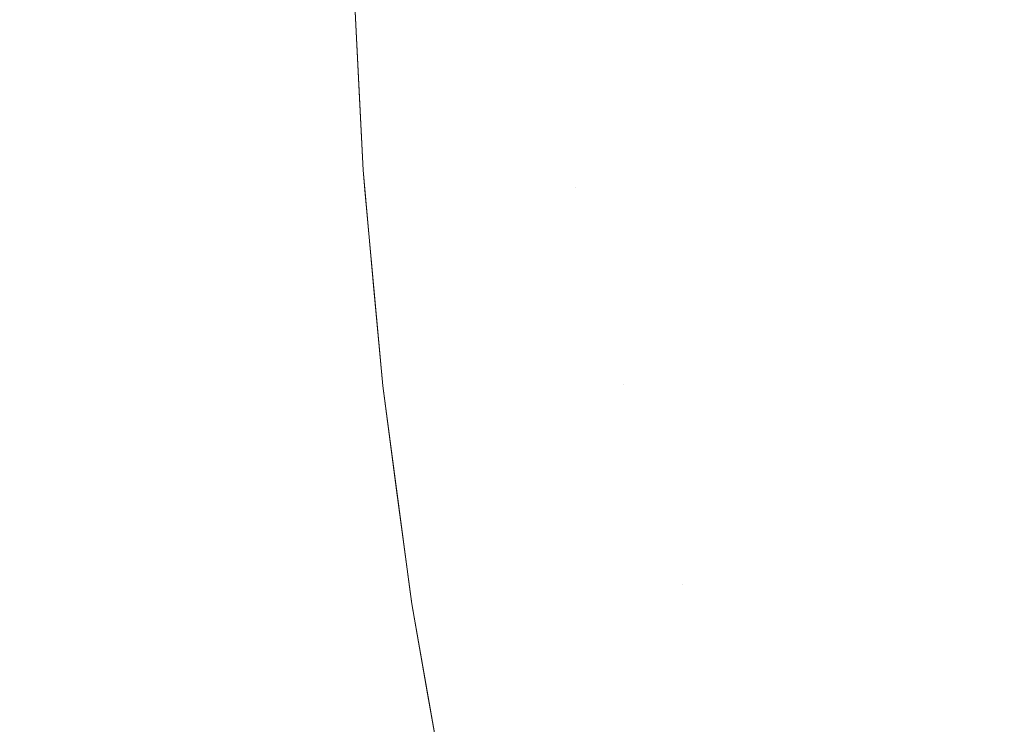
# Model space of a CAD drawing. Header units: centimetres. Extents: x -62 to 63, y 4 to 6.
# Tile 189 of 256: x -20.0118 to -19.9958, y 4.6852 to 4.6966. Entities that reach past the tile are written whole.
import ezdxf

# ---------------------------------------------------------------- set-up
doc = ezdxf.new("R2010")
doc.units = ezdxf.units.CM
doc.header["$LTSCALE"] = 2.54
doc.layers.add('Lucido design-1', color=7, linetype='Continuous')

# ---------------------------------------------------------------- blocks, each defined once
blk = doc.blocks.new('Gruppo-4-1')
at = {"color": 7, "linetype": 'Continuous', "lineweight": 9}
blk.add_3dface([(-61.851453, 5.900212, -2276.22217), (-61.851453, 4.300212, -2276.22217), (62.978378, 4.300212, -2276.22217), (62.978378, 5.900212, -2276.22217)], dxfattribs=at)
for points, invisible_edges in [([(-20.006212, 4.694193, -2276.92217), (-20.006356, 4.697063, -2276.92217), (-20.006387, 4.697683, -2276.72217), (-20.006276, 4.69547, -2276.72217)], 10), ([(-20.006276, 4.69547, -2276.72217), (-20.006387, 4.697683, -2276.72217), (-20.006352, 4.697063, -2276.721063), (-20.006278, 4.69547, -2276.721063)], 14), ([(-19.999311, 4.693957, -2276.698154), (-19.999971, 4.693948, -2276.699319), (-20.000148, 4.697104, -2276.699319), (-19.999487, 4.697109, -2276.698154)], 15), ([(-19.999487, 4.697109, -2276.698154), (-19.998791, 4.697113, -2276.696987), (-19.998615, 4.693967, -2276.696987), (-19.999311, 4.693957, -2276.698154)], 15), ([(-19.997885, 4.693977, -2276.695821), (-19.998615, 4.693967, -2276.696987), (-19.998791, 4.697113, -2276.696987), (-19.99806, 4.697118, -2276.695821)], 15), ([(-19.99806, 4.697118, -2276.695821), (-19.997293, 4.697123, -2276.694654), (-19.997118, 4.693987, -2276.694654), (-19.997885, 4.693977, -2276.695821)], 15), ([(-19.996316, 4.693998, -2276.693488), (-19.997118, 4.693987, -2276.694654), (-19.997293, 4.697123, -2276.694654), (-19.996491, 4.697129, -2276.693488)], 15), ([(-19.996491, 4.697129, -2276.693488), (-19.995652, 4.697134, -2276.692323), (-19.995478, 4.694009, -2276.692323), (-19.996316, 4.693998, -2276.693488)], 15), ([(-20.011628, 4.693791, -2276.943564), (-20.012117, 4.693784, -2276.944493), (-20.012298, 4.697023, -2276.944493), (-20.011809, 4.697026, -2276.943564)], 15), ([(-20.011809, 4.697026, -2276.943564), (-20.011344, 4.697029, -2276.942641), (-20.011164, 4.693797, -2276.942641), (-20.011628, 4.693791, -2276.943564)], 15), ([(-20.010723, 4.693803, -2276.941722), (-20.011164, 4.693797, -2276.942641), (-20.011344, 4.697029, -2276.942641), (-20.010903, 4.697032, -2276.941722)], 15), ([(-20.010903, 4.697032, -2276.941722), (-20.010486, 4.697035, -2276.940809), (-20.010305, 4.693809, -2276.940809), (-20.010723, 4.693803, -2276.941722)], 15), ([(-20.009911, 4.693814, -2276.939901), (-20.010305, 4.693809, -2276.940809), (-20.010486, 4.697035, -2276.940809), (-20.010091, 4.697038, -2276.939901)], 15), ([(-20.010091, 4.697038, -2276.939901), (-20.009719, 4.69704, -2276.938998), (-20.009539, 4.693819, -2276.938998), (-20.009911, 4.693814, -2276.939901)], 15), ([(-20.009189, 4.693824, -2276.938101), (-20.009539, 4.693819, -2276.938998), (-20.009719, 4.69704, -2276.938998), (-20.009369, 4.697042, -2276.938101)], 15), ([(-20.009369, 4.697042, -2276.938101), (-20.00904, 4.697045, -2276.93721), (-20.008861, 4.693828, -2276.93721), (-20.009189, 4.693824, -2276.938101)], 15), ([(-20.008554, 4.693832, -2276.936324), (-20.008861, 4.693828, -2276.93721), (-20.00904, 4.697045, -2276.93721), (-20.008733, 4.697047, -2276.936324)], 15), ([(-20.008733, 4.697047, -2276.936324), (-20.008447, 4.697049, -2276.935444), (-20.008267, 4.693836, -2276.935444), (-20.008554, 4.693832, -2276.936324)], 15), ([(-20.008001, 4.69384, -2276.93457), (-20.008267, 4.693836, -2276.935444), (-20.008447, 4.697049, -2276.935444), (-20.008181, 4.69705, -2276.93457)], 15), ([(-20.008181, 4.69705, -2276.93457), (-20.007935, 4.697052, -2276.933702), (-20.007755, 4.693843, -2276.933702), (-20.008001, 4.69384, -2276.93457)], 15), ([(-20.007529, 4.693846, -2276.932839), (-20.007755, 4.693843, -2276.933702), (-20.007935, 4.697052, -2276.933702), (-20.007708, 4.697054, -2276.932839)], 15), ([(-20.007708, 4.697054, -2276.932839), (-20.007501, 4.697055, -2276.931982), (-20.007322, 4.693849, -2276.931982), (-20.007529, 4.693846, -2276.932839)], 15), ([(-20.007133, 4.693852, -2276.931131), (-20.007322, 4.693849, -2276.931982), (-20.007501, 4.697055, -2276.931982), (-20.007312, 4.697056, -2276.931131)], 15), ([(-20.007312, 4.697056, -2276.931131), (-20.007142, 4.697057, -2276.930287), (-20.006963, 4.693854, -2276.930287), (-20.007133, 4.693852, -2276.931131)], 15), ([(-20.006811, 4.693856, -2276.929448), (-20.006963, 4.693854, -2276.930287), (-20.007142, 4.697057, -2276.930287), (-20.00699, 4.697058, -2276.929448)], 15), ([(-20.00699, 4.697058, -2276.929448), (-20.006855, 4.697059, -2276.928615), (-20.006676, 4.693858, -2276.928615), (-20.006811, 4.693856, -2276.929448)], 15), ([(-20.006559, 4.693859, -2276.927788), (-20.006676, 4.693858, -2276.928615), (-20.006855, 4.697059, -2276.928615), (-20.006738, 4.69706, -2276.927788)], 15), ([(-20.006738, 4.69706, -2276.927788), (-20.006637, 4.697061, -2276.926967), (-20.006458, 4.693861, -2276.926967), (-20.006559, 4.693859, -2276.927788)], 15), ([(-20.006374, 4.693862, -2276.926152), (-20.006458, 4.693861, -2276.926967), (-20.006637, 4.697061, -2276.926967), (-20.006553, 4.697061, -2276.926152)], 15), ([(-20.006553, 4.697061, -2276.926152), (-20.006485, 4.697062, -2276.925344), (-20.006306, 4.693863, -2276.925344), (-20.006374, 4.693862, -2276.926152)], 15), ([(-20.006254, 4.693864, -2276.924541), (-20.006306, 4.693863, -2276.925344), (-20.006485, 4.697062, -2276.925344), (-20.006433, 4.697062, -2276.924541)], 15), ([(-20.006433, 4.697062, -2276.924541), (-20.006396, 4.697062, -2276.923745), (-20.006217, 4.693864, -2276.923745), (-20.006254, 4.693864, -2276.924541)], 15), ([(-20.006195, 4.693864, -2276.922954), (-20.006217, 4.693864, -2276.923745), (-20.006396, 4.697062, -2276.923745), (-20.006374, 4.697063, -2276.922954)], 15), ([(-20.006195, 4.693864, -2276.922954), (-20.006374, 4.697063, -2276.922954), (-20.006356, 4.697063, -2276.92217), (-20.006212, 4.694193, -2276.92217)], 11), ([(-20.006278, 4.69547, -2276.721063), (-20.006352, 4.697063, -2276.721063), (-20.006309, 4.697063, -2276.71995), (-20.006235, 4.69547, -2276.71995)], 15), ([(-20.006235, 4.69547, -2276.71995), (-20.006309, 4.697063, -2276.71995), (-20.006236, 4.697063, -2276.718833), (-20.006162, 4.695471, -2276.718833)], 15), ([(-20.006162, 4.695471, -2276.718833), (-20.006236, 4.697063, -2276.718833), (-20.006133, 4.697064, -2276.717712), (-20.006059, 4.695472, -2276.717712)], 15), ([(-20.006059, 4.695472, -2276.717712), (-20.006133, 4.697064, -2276.717712), (-20.006, 4.697065, -2276.716586), (-20.005926, 4.695473, -2276.716586)], 15), ([(-20.005926, 4.695473, -2276.716586), (-20.006, 4.697065, -2276.716586), (-20.005836, 4.697066, -2276.715456), (-20.005762, 4.695475, -2276.715456)], 15), ([(-20.005762, 4.695475, -2276.715456), (-20.005836, 4.697066, -2276.715456), (-20.005642, 4.697067, -2276.714322), (-20.005568, 4.695477, -2276.714322)], 15), ([(-20.005568, 4.695477, -2276.714322), (-20.005642, 4.697067, -2276.714322), (-20.005416, 4.697069, -2276.713185), (-20.005342, 4.695479, -2276.713185)], 15), ([(-20.005342, 4.695479, -2276.713185), (-20.005416, 4.697069, -2276.713185), (-20.005158, 4.697071, -2276.712043), (-20.005084, 4.695482, -2276.712043)], 15), ([(-20.005084, 4.695482, -2276.712043), (-20.005158, 4.697071, -2276.712043), (-20.004869, 4.697073, -2276.710899), (-20.004795, 4.695485, -2276.710899)], 15), ([(-20.004795, 4.695485, -2276.710899), (-20.004869, 4.697073, -2276.710899), (-20.004547, 4.697075, -2276.709751), (-20.004473, 4.695488, -2276.709751)], 15), ([(-20.004473, 4.695488, -2276.709751), (-20.004547, 4.697075, -2276.709751), (-20.004192, 4.697077, -2276.7086), (-20.004119, 4.695492, -2276.7086)], 15), ([(-20.004119, 4.695492, -2276.7086), (-20.004192, 4.697077, -2276.7086), (-20.003805, 4.69708, -2276.707447), (-20.003732, 4.695495, -2276.707447)], 15), ([(-20.003732, 4.695495, -2276.707447), (-20.003805, 4.69708, -2276.707447), (-20.003384, 4.697083, -2276.706291)], 11), ([(-20.003384, 4.697083, -2276.706291), (-20.003207, 4.693905, -2276.706291), (-20.003627, 4.693899, -2276.707447), (-20.003732, 4.695495, -2276.707447)], 15), ([(-20.002753, 4.693911, -2276.705134), (-20.003207, 4.693905, -2276.706291), (-20.003384, 4.697083, -2276.706291), (-20.00293, 4.697086, -2276.705134)], 15), ([(-20.00293, 4.697086, -2276.705134), (-20.002442, 4.697089, -2276.703974), (-20.002265, 4.693917, -2276.703974), (-20.002753, 4.693911, -2276.705134)], 15), ([(-20.001744, 4.693924, -2276.702812), (-20.002265, 4.693917, -2276.703974), (-20.002442, 4.697089, -2276.703974), (-20.00192, 4.697092, -2276.702812)], 15), ([(-20.00192, 4.697092, -2276.702812), (-20.001364, 4.697096, -2276.701649), (-20.001187, 4.693932, -2276.701649), (-20.001744, 4.693924, -2276.702812)], 15), ([(-20.000597, 4.69394, -2276.700485), (-20.001187, 4.693932, -2276.701649), (-20.001364, 4.697096, -2276.701649), (-20.000773, 4.6971, -2276.700485)], 15), ([(-20.000773, 4.6971, -2276.700485), (-20.000148, 4.697104, -2276.699319), (-19.999971, 4.693948, -2276.699319), (-20.000597, 4.69394, -2276.700485)], 15), ([(-20.006278, 4.69547, -2276.721063), (-20.006174, 4.693865, -2276.721063), (-20.006212, 4.694193, -2276.72217)], 11), ([(-20.006235, 4.69547, -2276.71995), (-20.00613, 4.693865, -2276.71995), (-20.006174, 4.693865, -2276.721063), (-20.006278, 4.69547, -2276.721063)], 15), ([(-20.006212, 4.694193, -2276.72217), (-20.006276, 4.69547, -2276.72217), (-20.006278, 4.69547, -2276.721063)], 10), ([(-20.006276, 4.69547, -2276.72217), (-20.006212, 4.694193, -2276.72217), (-20.006212, 4.694193, -2276.92217)], 10), ([(-20.006162, 4.695471, -2276.718833), (-20.006057, 4.693866, -2276.718833), (-20.00613, 4.693865, -2276.71995), (-20.006235, 4.69547, -2276.71995)], 15), ([(-20.006059, 4.695472, -2276.717712), (-20.005954, 4.693868, -2276.717712), (-20.006057, 4.693866, -2276.718833), (-20.006162, 4.695471, -2276.718833)], 15), ([(-20.005926, 4.695473, -2276.716586), (-20.005821, 4.693869, -2276.716586), (-20.005954, 4.693868, -2276.717712), (-20.006059, 4.695472, -2276.717712)], 15), ([(-20.005762, 4.695475, -2276.715456), (-20.005658, 4.693872, -2276.715456), (-20.005821, 4.693869, -2276.716586), (-20.005926, 4.695473, -2276.716586)], 15), ([(-20.005568, 4.695477, -2276.714322), (-20.005463, 4.693874, -2276.714322), (-20.005658, 4.693872, -2276.715456), (-20.005762, 4.695475, -2276.715456)], 15), ([(-20.005342, 4.695479, -2276.713185), (-20.005237, 4.693877, -2276.713185), (-20.005463, 4.693874, -2276.714322), (-20.005568, 4.695477, -2276.714322)], 15), ([(-20.005084, 4.695482, -2276.712043), (-20.00498, 4.693881, -2276.712043), (-20.005237, 4.693877, -2276.713185), (-20.005342, 4.695479, -2276.713185)], 15), ([(-20.004795, 4.695485, -2276.710899), (-20.004691, 4.693885, -2276.710899), (-20.00498, 4.693881, -2276.712043), (-20.005084, 4.695482, -2276.712043)], 15), ([(-20.004473, 4.695488, -2276.709751), (-20.004369, 4.693889, -2276.709751), (-20.004691, 4.693885, -2276.710899), (-20.004795, 4.695485, -2276.710899)], 15), ([(-20.004119, 4.695492, -2276.7086), (-20.004015, 4.693894, -2276.7086), (-20.004369, 4.693889, -2276.709751), (-20.004473, 4.695488, -2276.709751)], 15), ([(-20.003732, 4.695495, -2276.707447), (-20.003627, 4.693899, -2276.707447), (-20.004015, 4.693894, -2276.7086), (-20.004119, 4.695492, -2276.7086)], 15), ([(-20.006212, 4.694193, -2276.92217), (-20.006182, 4.693865, -2276.92217), (-20.006195, 4.693864, -2276.922954)], 10), ([(-20.00589, 4.690678, -2276.92217), (-20.006182, 4.693865, -2276.92217), (-20.006212, 4.694193, -2276.72217), (-20.006034, 4.692249, -2276.72217)], 10), ([(-20.006182, 4.693865, -2276.92217), (-20.006212, 4.694193, -2276.92217), (-20.006212, 4.694193, -2276.72217)], 10), ([(-20.006034, 4.692249, -2276.72217), (-20.006212, 4.694193, -2276.72217), (-20.006174, 4.693865, -2276.721063), (-20.006037, 4.692247, -2276.721063)], 14), ([(-20.003879, 4.692284, -2276.7086), (-20.004015, 4.693894, -2276.7086), (-20.003627, 4.693899, -2276.707447), (-20.003492, 4.69229, -2276.707447)], 15), ([(-20.003492, 4.69229, -2276.707447), (-20.003627, 4.693899, -2276.707447), (-20.003207, 4.693905, -2276.706291), (-20.003072, 4.692298, -2276.706291)], 15), ([(-20.003072, 4.692298, -2276.706291), (-20.003207, 4.693905, -2276.706291), (-20.002753, 4.693911, -2276.705134)], 11), ([(-20.002753, 4.693911, -2276.705134), (-20.002451, 4.690688, -2276.705134), (-20.002904, 4.690678, -2276.706291), (-20.003072, 4.692298, -2276.706291)], 15), ([(-20.002753, 4.693911, -2276.705134), (-20.002265, 4.693917, -2276.703974), (-20.001963, 4.690698, -2276.703974), (-20.002451, 4.690688, -2276.705134)], 15), ([(-20.001442, 4.690708, -2276.702812), (-20.001963, 4.690698, -2276.703974), (-20.002265, 4.693917, -2276.703974), (-20.001744, 4.693924, -2276.702812)], 15), ([(-20.001744, 4.693924, -2276.702812), (-20.001187, 4.693932, -2276.701649), (-20.000886, 4.69072, -2276.701649), (-20.001442, 4.690708, -2276.702812)], 15), ([(-20.000296, 4.690732, -2276.700485), (-20.000886, 4.69072, -2276.701649), (-20.001187, 4.693932, -2276.701649), (-20.000597, 4.69394, -2276.700485)], 15), ([(-20.000597, 4.69394, -2276.700485), (-19.999971, 4.693948, -2276.699319), (-19.999671, 4.690744, -2276.699319), (-20.000296, 4.690732, -2276.700485)], 15), ([(-19.999011, 4.690758, -2276.698154), (-19.999671, 4.690744, -2276.699319), (-19.999971, 4.693948, -2276.699319), (-19.999311, 4.693957, -2276.698154)], 15), ([(-19.999311, 4.693957, -2276.698154), (-19.998615, 4.693967, -2276.696987), (-19.998316, 4.690772, -2276.696987), (-19.999011, 4.690758, -2276.698154)], 15), ([(-19.997585, 4.690787, -2276.695821), (-19.998316, 4.690772, -2276.696987), (-19.998615, 4.693967, -2276.696987), (-19.997885, 4.693977, -2276.695821)], 15), ([(-19.997885, 4.693977, -2276.695821), (-19.997118, 4.693987, -2276.694654), (-19.996819, 4.690803, -2276.694654), (-19.997585, 4.690787, -2276.695821)], 15), ([(-19.996018, 4.690819, -2276.693488), (-19.996819, 4.690803, -2276.694654), (-19.997118, 4.693987, -2276.694654), (-19.996316, 4.693998, -2276.693488)], 15), ([(-19.996316, 4.693998, -2276.693488), (-19.995478, 4.694009, -2276.692323), (-19.99518, 4.690836, -2276.692323), (-19.996018, 4.690819, -2276.693488)], 15), ([(-20.01132, 4.690506, -2276.943564), (-20.011809, 4.690496, -2276.944493), (-20.012117, 4.693784, -2276.944493), (-20.011628, 4.693791, -2276.943564)], 15), ([(-20.011628, 4.693791, -2276.943564), (-20.011164, 4.693797, -2276.942641), (-20.010856, 4.690516, -2276.942641), (-20.01132, 4.690506, -2276.943564)], 15), ([(-20.010415, 4.690525, -2276.941722), (-20.010856, 4.690516, -2276.942641), (-20.011164, 4.693797, -2276.942641), (-20.010723, 4.693803, -2276.941722)], 15), ([(-20.010723, 4.693803, -2276.941722), (-20.010305, 4.693809, -2276.940809), (-20.009998, 4.690533, -2276.940809), (-20.010415, 4.690525, -2276.941722)], 15), ([(-20.009604, 4.690542, -2276.939901), (-20.009998, 4.690533, -2276.940809), (-20.010305, 4.693809, -2276.940809), (-20.009911, 4.693814, -2276.939901)], 15), ([(-20.009911, 4.693814, -2276.939901), (-20.009539, 4.693819, -2276.938998), (-20.009232, 4.690549, -2276.938998), (-20.009604, 4.690542, -2276.939901)], 15), ([(-20.008883, 4.690556, -2276.938101), (-20.009232, 4.690549, -2276.938998), (-20.009539, 4.693819, -2276.938998), (-20.009189, 4.693824, -2276.938101)], 15), ([(-20.009189, 4.693824, -2276.938101), (-20.008861, 4.693828, -2276.93721), (-20.008554, 4.690563, -2276.93721), (-20.008883, 4.690556, -2276.938101)], 15), ([(-20.008248, 4.690569, -2276.936324), (-20.008554, 4.690563, -2276.93721), (-20.008861, 4.693828, -2276.93721), (-20.008554, 4.693832, -2276.936324)], 15), ([(-20.008554, 4.693832, -2276.936324), (-20.008267, 4.693836, -2276.935444), (-20.007961, 4.690575, -2276.935444), (-20.008248, 4.690569, -2276.936324)], 15), ([(-20.007696, 4.690581, -2276.93457), (-20.007961, 4.690575, -2276.935444), (-20.008267, 4.693836, -2276.935444), (-20.008001, 4.69384, -2276.93457)], 15), ([(-20.008001, 4.69384, -2276.93457), (-20.007755, 4.693843, -2276.933702), (-20.00745, 4.690586, -2276.933702), (-20.007696, 4.690581, -2276.93457)], 15), ([(-20.007224, 4.69059, -2276.932839), (-20.00745, 4.690586, -2276.933702), (-20.007755, 4.693843, -2276.933702), (-20.007529, 4.693846, -2276.932839)], 15), ([(-20.007529, 4.693846, -2276.932839), (-20.007322, 4.693849, -2276.931982), (-20.007017, 4.690594, -2276.931982), (-20.007224, 4.69059, -2276.932839)], 15), ([(-20.006828, 4.690598, -2276.931131), (-20.007017, 4.690594, -2276.931982), (-20.007322, 4.693849, -2276.931982), (-20.007133, 4.693852, -2276.931131)], 15), ([(-20.007133, 4.693852, -2276.931131), (-20.006963, 4.693854, -2276.930287), (-20.006658, 4.690602, -2276.930287), (-20.006828, 4.690598, -2276.931131)], 15), ([(-20.006506, 4.690605, -2276.929448), (-20.006658, 4.690602, -2276.930287), (-20.006963, 4.693854, -2276.930287), (-20.006811, 4.693856, -2276.929448)], 15), ([(-20.006811, 4.693856, -2276.929448), (-20.006676, 4.693858, -2276.928615), (-20.006372, 4.690608, -2276.928615), (-20.006506, 4.690605, -2276.929448)], 15), ([(-20.006254, 4.69061, -2276.927788), (-20.006372, 4.690608, -2276.928615), (-20.006676, 4.693858, -2276.928615), (-20.006559, 4.693859, -2276.927788)], 15), ([(-20.006559, 4.693859, -2276.927788), (-20.006458, 4.693861, -2276.926967), (-20.006154, 4.690612, -2276.926967), (-20.006254, 4.69061, -2276.927788)], 15), ([(-20.00607, 4.690614, -2276.926152), (-20.006154, 4.690612, -2276.926967), (-20.006458, 4.693861, -2276.926967), (-20.006374, 4.693862, -2276.926152)], 15), ([(-20.006374, 4.693862, -2276.926152), (-20.006306, 4.693863, -2276.925344), (-20.006002, 4.690615, -2276.925344), (-20.00607, 4.690614, -2276.926152)], 15), ([(-20.00595, 4.690616, -2276.924541), (-20.006002, 4.690615, -2276.925344), (-20.006306, 4.693863, -2276.925344), (-20.006254, 4.693864, -2276.924541)], 15), ([(-20.006254, 4.693864, -2276.924541), (-20.006217, 4.693864, -2276.923745), (-20.005913, 4.690617, -2276.923745), (-20.00595, 4.690616, -2276.924541)], 15), ([(-20.005891, 4.690617, -2276.922954), (-20.005913, 4.690617, -2276.923745), (-20.006217, 4.693864, -2276.923745), (-20.006195, 4.693864, -2276.922954)], 15), ([(-20.006195, 4.693864, -2276.922954), (-20.006182, 4.693865, -2276.92217), (-20.00589, 4.690678, -2276.92217), (-20.005891, 4.690617, -2276.922954)], 13), ([(-20.006037, 4.692247, -2276.721063), (-20.006174, 4.693865, -2276.721063), (-20.00613, 4.693865, -2276.71995), (-20.005994, 4.692248, -2276.71995)], 15), ([(-20.005994, 4.692248, -2276.71995), (-20.00613, 4.693865, -2276.71995), (-20.006057, 4.693866, -2276.718833), (-20.005921, 4.692249, -2276.718833)], 15), ([(-20.005921, 4.692249, -2276.718833), (-20.006057, 4.693866, -2276.718833), (-20.005954, 4.693868, -2276.717712), (-20.005818, 4.692251, -2276.717712)], 15), ([(-20.005818, 4.692251, -2276.717712), (-20.005954, 4.693868, -2276.717712), (-20.005821, 4.693869, -2276.716586), (-20.005685, 4.692253, -2276.716586)], 15), ([(-20.005685, 4.692253, -2276.716586), (-20.005821, 4.693869, -2276.716586), (-20.005658, 4.693872, -2276.715456), (-20.005522, 4.692256, -2276.715456)], 15), ([(-20.005522, 4.692256, -2276.715456), (-20.005658, 4.693872, -2276.715456), (-20.005463, 4.693874, -2276.714322), (-20.005327, 4.692259, -2276.714322)], 15), ([(-20.005327, 4.692259, -2276.714322), (-20.005463, 4.693874, -2276.714322), (-20.005237, 4.693877, -2276.713185), (-20.005102, 4.692263, -2276.713185)], 15), ([(-20.005102, 4.692263, -2276.713185), (-20.005237, 4.693877, -2276.713185), (-20.00498, 4.693881, -2276.712043), (-20.004844, 4.692268, -2276.712043)], 15), ([(-20.004844, 4.692268, -2276.712043), (-20.00498, 4.693881, -2276.712043), (-20.004691, 4.693885, -2276.710899), (-20.004555, 4.692272, -2276.710899)], 15), ([(-20.004555, 4.692272, -2276.710899), (-20.004691, 4.693885, -2276.710899), (-20.004369, 4.693889, -2276.709751), (-20.004233, 4.692278, -2276.709751)], 15), ([(-20.004233, 4.692278, -2276.709751), (-20.004369, 4.693889, -2276.709751), (-20.004015, 4.693894, -2276.7086), (-20.003879, 4.692284, -2276.7086)], 15), ([(-20.003072, 4.692298, -2276.706291), (-20.002904, 4.690678, -2276.706291), (-20.003325, 4.69067, -2276.707447), (-20.003492, 4.69229, -2276.707447)], 15), ([(-20.006037, 4.692247, -2276.721063), (-20.005869, 4.690618, -2276.721063), (-20.00589, 4.690678, -2276.72217), (-20.006034, 4.692249, -2276.72217)], 11), ([(-20.005994, 4.692248, -2276.71995), (-20.005826, 4.690619, -2276.71995), (-20.005869, 4.690618, -2276.721063), (-20.006037, 4.692247, -2276.721063)], 15), ([(-20.006034, 4.692249, -2276.72217), (-20.00589, 4.690678, -2276.72217), (-20.00589, 4.690678, -2276.92217)], 10), ([(-20.005921, 4.692249, -2276.718833), (-20.005753, 4.69062, -2276.718833), (-20.005826, 4.690619, -2276.71995), (-20.005994, 4.692248, -2276.71995)], 15), ([(-20.005818, 4.692251, -2276.717712), (-20.00565, 4.690622, -2276.717712), (-20.005753, 4.69062, -2276.718833), (-20.005921, 4.692249, -2276.718833)], 15), ([(-20.005685, 4.692253, -2276.716586), (-20.005517, 4.690625, -2276.716586), (-20.00565, 4.690622, -2276.717712), (-20.005818, 4.692251, -2276.717712)], 15), ([(-20.005522, 4.692256, -2276.715456), (-20.005354, 4.690628, -2276.715456), (-20.005517, 4.690625, -2276.716586), (-20.005685, 4.692253, -2276.716586)], 15), ([(-20.005327, 4.692259, -2276.714322), (-20.005159, 4.690632, -2276.714322), (-20.005354, 4.690628, -2276.715456), (-20.005522, 4.692256, -2276.715456)], 15), ([(-20.005102, 4.692263, -2276.713185), (-20.004934, 4.690637, -2276.713185), (-20.005159, 4.690632, -2276.714322), (-20.005327, 4.692259, -2276.714322)], 15), ([(-20.004844, 4.692268, -2276.712043), (-20.004676, 4.690642, -2276.712043), (-20.004934, 4.690637, -2276.713185), (-20.005102, 4.692263, -2276.713185)], 15), ([(-20.004555, 4.692272, -2276.710899), (-20.004387, 4.690648, -2276.710899), (-20.004676, 4.690642, -2276.712043), (-20.004844, 4.692268, -2276.712043)], 15), ([(-20.004233, 4.692278, -2276.709751), (-20.004066, 4.690655, -2276.709751), (-20.004387, 4.690648, -2276.710899), (-20.004555, 4.692272, -2276.710899)], 15), ([(-20.003879, 4.692284, -2276.7086), (-20.003712, 4.690662, -2276.7086), (-20.004066, 4.690655, -2276.709751), (-20.004233, 4.692278, -2276.709751)], 15), ([(-20.003492, 4.69229, -2276.707447), (-20.003325, 4.69067, -2276.707447), (-20.003712, 4.690662, -2276.7086), (-20.003879, 4.692284, -2276.7086)], 15), ([(-20.002251, 4.689058, -2276.705134), (-20.002451, 4.690688, -2276.705134), (-20.001963, 4.690698, -2276.703974)], 11), ([(-20.001963, 4.690698, -2276.703974), (-20.001531, 4.68743, -2276.703974), (-20.002018, 4.687416, -2276.705134), (-20.002251, 4.689058, -2276.705134)], 15), ([(-20.00101, 4.687444, -2276.702812), (-20.001531, 4.68743, -2276.703974), (-20.001963, 4.690698, -2276.703974), (-20.001442, 4.690708, -2276.702812)], 15), ([(-20.001442, 4.690708, -2276.702812), (-20.000886, 4.69072, -2276.701649), (-20.000455, 4.687459, -2276.701649), (-20.00101, 4.687444, -2276.702812)], 15), ([(-19.999865, 4.687476, -2276.700485), (-20.000455, 4.687459, -2276.701649), (-20.000886, 4.69072, -2276.701649), (-20.000296, 4.690732, -2276.700485)], 15), ([(-20.000296, 4.690732, -2276.700485), (-19.999671, 4.690744, -2276.699319), (-19.999241, 4.687493, -2276.699319), (-19.999865, 4.687476, -2276.700485)], 15), ([(-19.998581, 4.687511, -2276.698154), (-19.999241, 4.687493, -2276.699319), (-19.999671, 4.690744, -2276.699319), (-19.999011, 4.690758, -2276.698154)], 15), ([(-19.999011, 4.690758, -2276.698154), (-19.998316, 4.690772, -2276.696987), (-19.997887, 4.68753, -2276.696987), (-19.998581, 4.687511, -2276.698154)], 15), ([(-19.997157, 4.68755, -2276.695821), (-19.997887, 4.68753, -2276.696987), (-19.998316, 4.690772, -2276.696987), (-19.997585, 4.690787, -2276.695821)], 15), ([(-19.997585, 4.690787, -2276.695821), (-19.996819, 4.690803, -2276.694654), (-19.996392, 4.687571, -2276.694654), (-19.997157, 4.68755, -2276.695821)], 15), ([(-19.995591, 4.687593, -2276.693488), (-19.996392, 4.687571, -2276.694654), (-19.996819, 4.690803, -2276.694654), (-19.996018, 4.690819, -2276.693488)], 15), ([(-19.996018, 4.690819, -2276.693488), (-19.99518, 4.690836, -2276.692323), (-19.994754, 4.687616, -2276.692323), (-19.995591, 4.687593, -2276.693488)], 15), ([(-20.010415, 4.690525, -2276.941722), (-20.009998, 4.690533, -2276.940809), (-20.009558, 4.687209, -2276.940809), (-20.009975, 4.687198, -2276.941722)], 15), ([(-20.009164, 4.68722, -2276.939901), (-20.009558, 4.687209, -2276.940809), (-20.009998, 4.690533, -2276.940809), (-20.009604, 4.690542, -2276.939901)], 15), ([(-20.009604, 4.690542, -2276.939901), (-20.009232, 4.690549, -2276.938998), (-20.008793, 4.68723, -2276.938998), (-20.009164, 4.68722, -2276.939901)], 15), ([(-20.008444, 4.68724, -2276.938101), (-20.008793, 4.68723, -2276.938998), (-20.009232, 4.690549, -2276.938998), (-20.008883, 4.690556, -2276.938101)], 15), ([(-20.008883, 4.690556, -2276.938101), (-20.008554, 4.690563, -2276.93721), (-20.008116, 4.687249, -2276.93721), (-20.008444, 4.68724, -2276.938101)], 15), ([(-20.007809, 4.687257, -2276.936324), (-20.008116, 4.687249, -2276.93721), (-20.008554, 4.690563, -2276.93721), (-20.008248, 4.690569, -2276.936324)], 15), ([(-20.008248, 4.690569, -2276.936324), (-20.007961, 4.690575, -2276.935444), (-20.007523, 4.687265, -2276.935444), (-20.007809, 4.687257, -2276.936324)], 15), ([(-20.007258, 4.687272, -2276.93457), (-20.007523, 4.687265, -2276.935444), (-20.007961, 4.690575, -2276.935444), (-20.007696, 4.690581, -2276.93457)], 15), ([(-20.007696, 4.690581, -2276.93457), (-20.00745, 4.690586, -2276.933702), (-20.007012, 4.687279, -2276.933702), (-20.007258, 4.687272, -2276.93457)], 15), ([(-20.006786, 4.687285, -2276.932839), (-20.007012, 4.687279, -2276.933702), (-20.00745, 4.690586, -2276.933702), (-20.007224, 4.69059, -2276.932839)], 15), ([(-20.007224, 4.69059, -2276.932839), (-20.007017, 4.690594, -2276.931982), (-20.006579, 4.687291, -2276.931982), (-20.006786, 4.687285, -2276.932839)], 15), ([(-20.006391, 4.687296, -2276.931131), (-20.006579, 4.687291, -2276.931982), (-20.007017, 4.690594, -2276.931982), (-20.006828, 4.690598, -2276.931131)], 15), ([(-20.006828, 4.690598, -2276.931131), (-20.006658, 4.690602, -2276.930287), (-20.006221, 4.687301, -2276.930287), (-20.006391, 4.687296, -2276.931131)], 15), ([(-20.006069, 4.687305, -2276.929448), (-20.006221, 4.687301, -2276.930287), (-20.006658, 4.690602, -2276.930287), (-20.006506, 4.690605, -2276.929448)], 15), ([(-20.006506, 4.690605, -2276.929448), (-20.006372, 4.690608, -2276.928615), (-20.005935, 4.687309, -2276.928615), (-20.006069, 4.687305, -2276.929448)], 15), ([(-20.005818, 4.687312, -2276.927788), (-20.005935, 4.687309, -2276.928615), (-20.006372, 4.690608, -2276.928615), (-20.006254, 4.69061, -2276.927788)], 15), ([(-20.006254, 4.69061, -2276.927788), (-20.006154, 4.690612, -2276.926967), (-20.005717, 4.687315, -2276.926967), (-20.005818, 4.687312, -2276.927788)], 15), ([(-20.005633, 4.687317, -2276.926152), (-20.005717, 4.687315, -2276.926967), (-20.006154, 4.690612, -2276.926967), (-20.00607, 4.690614, -2276.926152)], 15), ([(-20.00607, 4.690614, -2276.926152), (-20.006002, 4.690615, -2276.925344), (-20.005566, 4.687319, -2276.925344), (-20.005633, 4.687317, -2276.926152)], 15), ([(-20.005513, 4.68732, -2276.924541), (-20.005566, 4.687319, -2276.925344), (-20.006002, 4.690615, -2276.925344), (-20.00595, 4.690616, -2276.924541)], 15), ([(-20.00595, 4.690616, -2276.924541), (-20.005913, 4.690617, -2276.923745), (-20.005476, 4.687321, -2276.923745), (-20.005513, 4.68732, -2276.924541)], 15), ([(-20.005455, 4.687322, -2276.922954), (-20.005476, 4.687321, -2276.923745), (-20.005913, 4.690617, -2276.923745), (-20.005891, 4.690617, -2276.922954)], 15), ([(-20.005891, 4.690617, -2276.922954), (-20.00589, 4.690678, -2276.92217), (-20.005444, 4.687323, -2276.92217), (-20.005455, 4.687322, -2276.922954)], 13), ([(-20.005444, 4.687323, -2276.92217), (-20.00589, 4.690678, -2276.72217), (-20.005664, 4.688978, -2276.72217)], 9), ([(-20.005444, 4.687323, -2276.92217), (-20.00589, 4.690678, -2276.92217), (-20.00589, 4.690678, -2276.72217)], 10), ([(-20.005664, 4.688978, -2276.72217), (-20.00589, 4.690678, -2276.72217), (-20.005869, 4.690618, -2276.721063), (-20.005668, 4.688976, -2276.721063)], 14), ([(-20.005668, 4.688976, -2276.721063), (-20.005869, 4.690618, -2276.721063), (-20.005826, 4.690619, -2276.71995), (-20.005624, 4.688977, -2276.71995)], 15), ([(-20.005624, 4.688977, -2276.71995), (-20.005826, 4.690619, -2276.71995), (-20.005753, 4.69062, -2276.718833), (-20.005552, 4.688979, -2276.718833)], 15), ([(-20.005552, 4.688979, -2276.718833), (-20.005753, 4.69062, -2276.718833), (-20.00565, 4.690622, -2276.717712), (-20.005449, 4.688981, -2276.717712)], 15), ([(-20.005449, 4.688981, -2276.717712), (-20.00565, 4.690622, -2276.717712), (-20.005517, 4.690625, -2276.716586), (-20.005316, 4.688985, -2276.716586)], 15), ([(-20.005316, 4.688985, -2276.716586), (-20.005517, 4.690625, -2276.716586), (-20.005354, 4.690628, -2276.715456), (-20.005153, 4.688989, -2276.715456)], 15), ([(-20.005153, 4.688989, -2276.715456), (-20.005354, 4.690628, -2276.715456), (-20.005159, 4.690632, -2276.714322), (-20.004958, 4.688993, -2276.714322)], 15), ([(-20.004958, 4.688993, -2276.714322), (-20.005159, 4.690632, -2276.714322), (-20.004934, 4.690637, -2276.713185), (-20.004733, 4.688999, -2276.713185)], 15), ([(-20.004733, 4.688999, -2276.713185), (-20.004934, 4.690637, -2276.713185), (-20.004676, 4.690642, -2276.712043), (-20.004476, 4.689005, -2276.712043)], 15), ([(-20.004476, 4.689005, -2276.712043), (-20.004676, 4.690642, -2276.712043), (-20.004387, 4.690648, -2276.710899), (-20.004187, 4.689012, -2276.710899)], 15), ([(-20.004187, 4.689012, -2276.710899), (-20.004387, 4.690648, -2276.710899), (-20.004066, 4.690655, -2276.709751), (-20.003865, 4.689019, -2276.709751)], 15), ([(-20.003865, 4.689019, -2276.709751), (-20.004066, 4.690655, -2276.709751), (-20.003712, 4.690662, -2276.7086), (-20.003511, 4.689028, -2276.7086)], 15), ([(-20.003511, 4.689028, -2276.7086), (-20.003712, 4.690662, -2276.7086), (-20.003325, 4.69067, -2276.707447), (-20.003124, 4.689037, -2276.707447)], 15), ([(-20.003124, 4.689037, -2276.707447), (-20.003325, 4.69067, -2276.707447), (-20.002904, 4.690678, -2276.706291), (-20.002704, 4.689047, -2276.706291)], 15), ([(-20.002704, 4.689047, -2276.706291), (-20.002904, 4.690678, -2276.706291), (-20.002451, 4.690688, -2276.705134), (-20.002251, 4.689058, -2276.705134)], 15), ([(-20.012322, 4.690486, -2276.945427), (-20.011809, 4.690496, -2276.944493), (-20.011367, 4.68716, -2276.944493), (-20.01188, 4.687145, -2276.945427)], 15), ([(-20.010879, 4.687173, -2276.943564), (-20.011367, 4.68716, -2276.944493), (-20.011809, 4.690496, -2276.944493), (-20.01132, 4.690506, -2276.943564)], 15), ([(-20.01132, 4.690506, -2276.943564), (-20.010856, 4.690516, -2276.942641), (-20.010415, 4.687186, -2276.942641), (-20.010879, 4.687173, -2276.943564)], 15), ([(-20.009975, 4.687198, -2276.941722), (-20.010415, 4.687186, -2276.942641), (-20.010856, 4.690516, -2276.942641), (-20.010415, 4.690525, -2276.941722)], 15), ([(-20.005668, 4.688976, -2276.721063), (-20.005433, 4.687323, -2276.721063), (-20.005418, 4.687128, -2276.72217), (-20.005664, 4.688978, -2276.72217)], 11), ([(-20.005624, 4.688977, -2276.71995), (-20.00539, 4.687324, -2276.71995), (-20.005433, 4.687323, -2276.721063), (-20.005668, 4.688976, -2276.721063)], 15), ([(-20.005664, 4.688978, -2276.72217), (-20.005418, 4.687128, -2276.72217), (-20.005418, 4.687128, -2276.92217), (-20.005444, 4.687323, -2276.92217)], 10), ([(-20.005552, 4.688979, -2276.718833), (-20.005317, 4.687326, -2276.718833), (-20.00539, 4.687324, -2276.71995), (-20.005624, 4.688977, -2276.71995)], 15), ([(-20.005449, 4.688981, -2276.717712), (-20.005214, 4.687329, -2276.717712), (-20.005317, 4.687326, -2276.718833), (-20.005552, 4.688979, -2276.718833)], 15), ([(-20.005316, 4.688985, -2276.716586), (-20.005081, 4.687332, -2276.716586), (-20.005214, 4.687329, -2276.717712), (-20.005449, 4.688981, -2276.717712)], 15), ([(-20.005153, 4.688989, -2276.715456), (-20.004918, 4.687337, -2276.715456), (-20.005081, 4.687332, -2276.716586), (-20.005316, 4.688985, -2276.716586)], 15), ([(-20.004958, 4.688993, -2276.714322), (-20.004724, 4.687342, -2276.714322), (-20.004918, 4.687337, -2276.715456), (-20.005153, 4.688989, -2276.715456)], 15), ([(-20.004733, 4.688999, -2276.713185), (-20.004498, 4.687348, -2276.713185), (-20.004724, 4.687342, -2276.714322), (-20.004958, 4.688993, -2276.714322)], 15), ([(-20.004476, 4.689005, -2276.712043), (-20.004241, 4.687355, -2276.712043), (-20.004498, 4.687348, -2276.713185), (-20.004733, 4.688999, -2276.713185)], 15), ([(-20.004187, 4.689012, -2276.710899), (-20.003952, 4.687363, -2276.710899), (-20.004241, 4.687355, -2276.712043), (-20.004476, 4.689005, -2276.712043)], 15), ([(-20.003865, 4.689019, -2276.709751), (-20.003631, 4.687372, -2276.709751), (-20.003952, 4.687363, -2276.710899), (-20.004187, 4.689012, -2276.710899)], 15), ([(-20.003511, 4.689028, -2276.7086), (-20.003277, 4.687382, -2276.7086), (-20.003631, 4.687372, -2276.709751), (-20.003865, 4.689019, -2276.709751)], 15), ([(-20.003124, 4.689037, -2276.707447), (-20.002891, 4.687392, -2276.707447), (-20.003277, 4.687382, -2276.7086), (-20.003511, 4.689028, -2276.7086)], 15), ([(-20.002704, 4.689047, -2276.706291), (-20.002471, 4.687404, -2276.706291), (-20.002891, 4.687392, -2276.707447), (-20.003124, 4.689037, -2276.707447)], 15), ([(-20.002251, 4.689058, -2276.705134), (-20.002018, 4.687416, -2276.705134), (-20.002471, 4.687404, -2276.706291), (-20.002704, 4.689047, -2276.706291)], 15), ([(-19.999865, 4.687476, -2276.700485), (-19.999241, 4.687493, -2276.699319), (-19.998674, 4.684193, -2276.699319), (-19.999298, 4.684172, -2276.700485)], 15), ([(-19.998016, 4.684216, -2276.698154), (-19.998674, 4.684193, -2276.699319), (-19.999241, 4.687493, -2276.699319), (-19.998581, 4.687511, -2276.698154)], 15), ([(-19.998581, 4.687511, -2276.698154), (-19.997887, 4.68753, -2276.696987), (-19.997322, 4.68424, -2276.696987), (-19.998016, 4.684216, -2276.698154)], 15), ([(-19.996593, 4.684266, -2276.695821), (-19.997322, 4.68424, -2276.696987), (-19.997887, 4.68753, -2276.696987), (-19.997157, 4.68755, -2276.695821)], 15), ([(-19.997157, 4.68755, -2276.695821), (-19.996392, 4.687571, -2276.694654), (-19.995829, 4.684292, -2276.694654), (-19.996593, 4.684266, -2276.695821)], 15), ([(-19.995029, 4.68432, -2276.693488), (-19.995829, 4.684292, -2276.694654), (-19.996392, 4.687571, -2276.694654), (-19.995591, 4.687593, -2276.693488)], 15), ([(-20.005059, 4.683972, -2276.926152), (-20.005143, 4.683969, -2276.926967), (-20.005717, 4.687315, -2276.926967), (-20.005633, 4.687317, -2276.926152)], 15), ([(-20.005633, 4.687317, -2276.926152), (-20.005566, 4.687319, -2276.925344), (-20.004992, 4.683975, -2276.925344), (-20.005059, 4.683972, -2276.926152)], 15), ([(-20.004939, 4.683976, -2276.924541), (-20.004992, 4.683975, -2276.925344), (-20.005566, 4.687319, -2276.925344), (-20.005513, 4.68732, -2276.924541)], 15), ([(-20.005513, 4.68732, -2276.924541), (-20.005476, 4.687321, -2276.923745), (-20.004903, 4.683978, -2276.923745), (-20.004939, 4.683976, -2276.924541)], 15), ([(-20.004881, 4.683978, -2276.922954), (-20.004903, 4.683978, -2276.923745), (-20.005476, 4.687321, -2276.923745), (-20.005455, 4.687322, -2276.922954)], 15), ([(-20.005455, 4.687322, -2276.922954), (-20.005444, 4.687323, -2276.92217), (-20.005418, 4.687128, -2276.92217)], 9), ([(-20.005418, 4.687128, -2276.92217), (-20.004788, 4.683536, -2276.92217), (-20.004881, 4.683978, -2276.922954), (-20.005455, 4.687322, -2276.922954)], 14), ([(-20.005164, 4.685657, -2276.721063), (-20.005433, 4.687323, -2276.721063), (-20.00539, 4.687324, -2276.71995), (-20.00512, 4.685658, -2276.71995)], 15), ([(-20.005418, 4.687128, -2276.72217), (-20.005433, 4.687323, -2276.721063), (-20.005164, 4.685657, -2276.721063)], 11), ([(-20.00512, 4.685658, -2276.71995), (-20.00539, 4.687324, -2276.71995), (-20.005317, 4.687326, -2276.718833), (-20.005047, 4.68566, -2276.718833)], 15), ([(-20.005047, 4.68566, -2276.718833), (-20.005317, 4.687326, -2276.718833), (-20.005214, 4.687329, -2276.717712), (-20.004945, 4.685664, -2276.717712)], 15), ([(-20.004945, 4.685664, -2276.717712), (-20.005214, 4.687329, -2276.717712), (-20.005081, 4.687332, -2276.716586), (-20.004812, 4.685668, -2276.716586)], 15), ([(-20.004812, 4.685668, -2276.716586), (-20.005081, 4.687332, -2276.716586), (-20.004918, 4.687337, -2276.715456), (-20.004649, 4.685673, -2276.715456)], 15), ([(-20.004649, 4.685673, -2276.715456), (-20.004918, 4.687337, -2276.715456), (-20.004724, 4.687342, -2276.714322), (-20.004455, 4.685679, -2276.714322)], 15), ([(-20.004455, 4.685679, -2276.714322), (-20.004724, 4.687342, -2276.714322), (-20.004498, 4.687348, -2276.713185), (-20.00423, 4.685686, -2276.713185)], 15), ([(-20.00423, 4.685686, -2276.713185), (-20.004498, 4.687348, -2276.713185), (-20.004241, 4.687355, -2276.712043), (-20.003973, 4.685694, -2276.712043)], 15), ([(-20.003973, 4.685694, -2276.712043), (-20.004241, 4.687355, -2276.712043), (-20.003952, 4.687363, -2276.710899), (-20.003684, 4.685703, -2276.710899)], 15), ([(-20.003684, 4.685703, -2276.710899), (-20.003952, 4.687363, -2276.710899), (-20.003631, 4.687372, -2276.709751), (-20.003363, 4.685713, -2276.709751)], 15), ([(-20.003363, 4.685713, -2276.709751), (-20.003631, 4.687372, -2276.709751), (-20.003277, 4.687382, -2276.7086), (-20.003009, 4.685724, -2276.7086)], 15), ([(-20.003009, 4.685724, -2276.7086), (-20.003277, 4.687382, -2276.7086), (-20.002891, 4.687392, -2276.707447), (-20.002623, 4.685736, -2276.707447)], 15), ([(-20.002623, 4.685736, -2276.707447), (-20.002891, 4.687392, -2276.707447), (-20.002471, 4.687404, -2276.706291), (-20.002203, 4.685749, -2276.706291)], 15), ([(-20.002203, 4.685749, -2276.706291), (-20.002471, 4.687404, -2276.706291), (-20.002018, 4.687416, -2276.705134), (-20.00175, 4.685763, -2276.705134)], 15), ([(-20.00175, 4.685763, -2276.705134), (-20.002018, 4.687416, -2276.705134), (-20.001531, 4.68743, -2276.703974), (-20.001264, 4.685778, -2276.703974)], 15), ([(-20.001264, 4.685778, -2276.703974), (-20.001531, 4.68743, -2276.703974), (-20.00101, 4.687444, -2276.702812)], 11), ([(-20.00101, 4.687444, -2276.702812), (-20.000441, 4.684132, -2276.702812), (-20.000962, 4.684114, -2276.703974), (-20.001264, 4.685778, -2276.703974)], 15), ([(-20.00101, 4.687444, -2276.702812), (-20.000455, 4.687459, -2276.701649), (-19.999887, 4.684151, -2276.701649), (-20.000441, 4.684132, -2276.702812)], 15), ([(-19.999298, 4.684172, -2276.700485), (-19.999887, 4.684151, -2276.701649), (-20.000455, 4.687459, -2276.701649), (-19.999865, 4.687476, -2276.700485)], 15), ([(-20.01188, 4.687145, -2276.945427), (-20.011367, 4.68716, -2276.944493), (-20.010786, 4.683774, -2276.944493), (-20.011299, 4.683756, -2276.945427)], 15), ([(-20.010299, 4.683791, -2276.943564), (-20.010786, 4.683774, -2276.944493), (-20.011367, 4.68716, -2276.944493), (-20.010879, 4.687173, -2276.943564)], 15), ([(-20.010879, 4.687173, -2276.943564), (-20.010415, 4.687186, -2276.942641), (-20.009835, 4.683807, -2276.942641), (-20.010299, 4.683791, -2276.943564)], 15), ([(-20.009396, 4.683822, -2276.941722), (-20.009835, 4.683807, -2276.942641), (-20.010415, 4.687186, -2276.942641), (-20.009975, 4.687198, -2276.941722)], 15), ([(-20.009975, 4.687198, -2276.941722), (-20.009558, 4.687209, -2276.940809), (-20.008979, 4.683836, -2276.940809), (-20.009396, 4.683822, -2276.941722)], 15), ([(-20.008586, 4.68385, -2276.939901), (-20.008979, 4.683836, -2276.940809), (-20.009558, 4.687209, -2276.940809), (-20.009164, 4.68722, -2276.939901)], 15), ([(-20.009164, 4.68722, -2276.939901), (-20.008793, 4.68723, -2276.938998), (-20.008215, 4.683863, -2276.938998), (-20.008586, 4.68385, -2276.939901)], 15), ([(-20.007866, 4.683875, -2276.938101), (-20.008215, 4.683863, -2276.938998), (-20.008793, 4.68723, -2276.938998), (-20.008444, 4.68724, -2276.938101)], 15), ([(-20.008444, 4.68724, -2276.938101), (-20.008116, 4.687249, -2276.93721), (-20.007539, 4.683886, -2276.93721), (-20.007866, 4.683875, -2276.938101)], 15), ([(-20.007233, 4.683897, -2276.936324), (-20.007539, 4.683886, -2276.93721), (-20.008116, 4.687249, -2276.93721), (-20.007809, 4.687257, -2276.936324)], 15), ([(-20.007809, 4.687257, -2276.936324), (-20.007523, 4.687265, -2276.935444), (-20.006947, 4.683907, -2276.935444), (-20.007233, 4.683897, -2276.936324)], 15), ([(-20.006682, 4.683916, -2276.93457), (-20.006947, 4.683907, -2276.935444), (-20.007523, 4.687265, -2276.935444), (-20.007258, 4.687272, -2276.93457)], 15), ([(-20.007258, 4.687272, -2276.93457), (-20.007012, 4.687279, -2276.933702), (-20.006437, 4.683925, -2276.933702), (-20.006682, 4.683916, -2276.93457)], 15), ([(-20.006211, 4.683932, -2276.932839), (-20.006437, 4.683925, -2276.933702), (-20.007012, 4.687279, -2276.933702), (-20.006786, 4.687285, -2276.932839)], 15), ([(-20.006786, 4.687285, -2276.932839), (-20.006579, 4.687291, -2276.931982), (-20.006004, 4.683939, -2276.931982), (-20.006211, 4.683932, -2276.932839)], 15), ([(-20.005816, 4.683946, -2276.931131), (-20.006004, 4.683939, -2276.931982), (-20.006579, 4.687291, -2276.931982), (-20.006391, 4.687296, -2276.931131)], 15), ([(-20.006391, 4.687296, -2276.931131), (-20.006221, 4.687301, -2276.930287), (-20.005647, 4.683952, -2276.930287), (-20.005816, 4.683946, -2276.931131)], 15), ([(-20.005495, 4.683957, -2276.929448), (-20.005647, 4.683952, -2276.930287), (-20.006221, 4.687301, -2276.930287), (-20.006069, 4.687305, -2276.929448)], 15), ([(-20.006069, 4.687305, -2276.929448), (-20.005935, 4.687309, -2276.928615), (-20.005361, 4.683962, -2276.928615), (-20.005495, 4.683957, -2276.929448)], 15), ([(-20.005244, 4.683966, -2276.927788), (-20.005361, 4.683962, -2276.928615), (-20.005935, 4.687309, -2276.928615), (-20.005818, 4.687312, -2276.927788)], 15), ([(-20.005818, 4.687312, -2276.927788), (-20.005717, 4.687315, -2276.926967), (-20.005143, 4.683969, -2276.926967), (-20.005244, 4.683966, -2276.927788)], 15), ([(-20.011299, 4.683756, -2276.945427), (-20.011836, 4.683737, -2276.946366), (-20.012418, 4.687131, -2276.946366), (-20.01188, 4.687145, -2276.945427)], 15), ([(-20.005418, 4.687128, -2276.92217), (-20.005418, 4.687128, -2276.72217), (-20.00516, 4.68566, -2276.72217)], 9), ([(-20.00516, 4.68566, -2276.72217), (-20.004788, 4.683536, -2276.72217), (-20.004788, 4.683536, -2276.92217), (-20.005418, 4.687128, -2276.92217)], 10), ([(-20.005164, 4.685657, -2276.721063), (-20.00516, 4.68566, -2276.72217), (-20.005418, 4.687128, -2276.72217)], 9), ([(-20.003363, 4.685713, -2276.709751), (-20.00306, 4.684042, -2276.709751), (-20.00338, 4.68403, -2276.710899), (-20.003684, 4.685703, -2276.710899)], 15), ([(-20.003009, 4.685724, -2276.7086), (-20.002706, 4.684054, -2276.7086), (-20.00306, 4.684042, -2276.709751), (-20.003363, 4.685713, -2276.709751)], 15), ([(-20.002623, 4.685736, -2276.707447), (-20.00232, 4.684067, -2276.707447), (-20.002706, 4.684054, -2276.7086), (-20.003009, 4.685724, -2276.7086)], 15), ([(-20.002203, 4.685749, -2276.706291), (-20.001901, 4.684082, -2276.706291), (-20.00232, 4.684067, -2276.707447), (-20.002623, 4.685736, -2276.707447)], 15), ([(-20.00175, 4.685763, -2276.705134), (-20.001448, 4.684097, -2276.705134), (-20.001901, 4.684082, -2276.706291), (-20.002203, 4.685749, -2276.706291)], 15), ([(-20.001264, 4.685778, -2276.703974), (-20.000962, 4.684114, -2276.703974), (-20.001448, 4.684097, -2276.705134), (-20.00175, 4.685763, -2276.705134)], 15), ([(-20.005164, 4.685657, -2276.721063), (-20.004859, 4.683979, -2276.721063), (-20.004788, 4.683536, -2276.72217), (-20.00516, 4.68566, -2276.72217)], 11), ([(-20.00512, 4.685658, -2276.71995), (-20.004816, 4.683981, -2276.71995), (-20.004859, 4.683979, -2276.721063), (-20.005164, 4.685657, -2276.721063)], 15), ([(-20.005047, 4.68566, -2276.718833), (-20.004743, 4.683983, -2276.718833), (-20.004816, 4.683981, -2276.71995), (-20.00512, 4.685658, -2276.71995)], 15), ([(-20.004945, 4.685664, -2276.717712), (-20.004641, 4.683987, -2276.717712), (-20.004743, 4.683983, -2276.718833), (-20.005047, 4.68566, -2276.718833)], 15), ([(-20.004812, 4.685668, -2276.716586), (-20.004508, 4.683991, -2276.716586), (-20.004641, 4.683987, -2276.717712), (-20.004945, 4.685664, -2276.717712)], 15), ([(-20.004649, 4.685673, -2276.715456), (-20.004345, 4.683997, -2276.715456), (-20.004508, 4.683991, -2276.716586), (-20.004812, 4.685668, -2276.716586)], 15), ([(-20.004455, 4.685679, -2276.714322), (-20.004151, 4.684004, -2276.714322), (-20.004345, 4.683997, -2276.715456), (-20.004649, 4.685673, -2276.715456)], 15), ([(-20.00423, 4.685686, -2276.713185), (-20.003926, 4.684012, -2276.713185), (-20.004151, 4.684004, -2276.714322), (-20.004455, 4.685679, -2276.714322)], 15), ([(-20.003973, 4.685694, -2276.712043), (-20.003669, 4.68402, -2276.712043), (-20.003926, 4.684012, -2276.713185), (-20.00423, 4.685686, -2276.713185)], 15), ([(-20.003684, 4.685703, -2276.710899), (-20.00338, 4.68403, -2276.710899), (-20.003669, 4.68402, -2276.712043), (-20.003973, 4.685694, -2276.712043)], 15)]:
    blk.add_3dface(points, dxfattribs=dict(at, invisible_edges=invisible_edges))
blk = doc.blocks.new('Gruppo-5-1')
at = {"color": 7}
blk.add_blockref('Gruppo-4-1', (0, 0), dxfattribs=at)

msp = doc.modelspace()

# ---------------------------------------------------------------- block references
at = {"layer": 'Lucido design-1', "color": 7}
msp.add_blockref('Gruppo-5-1', (0, 0), dxfattribs=at)

doc.saveas('drawing.dxf')
